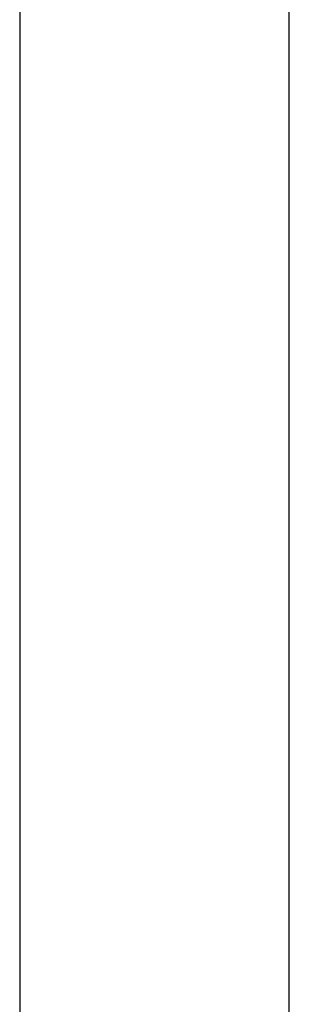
# Model space of a CAD drawing. Header units: metres. Extents: x 391.1 to 427.5, y 12.7 to 29.9.
# Tile 86 of 212: x 407.943 to 408.093, y 19.505 to 20.052. Entities that reach past the tile are written whole.
import ezdxf

# ---------------------------------------------------------------- set-up
doc = ezdxf.new("R2010")
doc.units = ezdxf.units.M
doc.layers.add('A-WALL-____-MCUT', color=7, linetype='Continuous', lineweight=25)
doc.layers.add('A-WALL-____-OTLN', color=7, linetype='Continuous', lineweight=25)

# ---------------------------------------------------------------- blocks, each defined once
blk = doc.blocks.new('Family - Evans P-1-153493-01_CLI_AIRE_PS1')
at = {"layer": 'A-WALL-____-MCUT', "color": 253, "true_color": 0xaaaaaa}
for p, q in [((10.56012, 0.15), (0, 0.15)), ((0, 0), (10.56012, 0))]:
    blk.add_line(p, q, dxfattribs=at)
at = {"layer": 'A-WALL-____-OTLN', "color": 253, "true_color": 0xaaaaaa}
for p, q in [((10.56012, 0.15), (0, 0.15)), ((0, 0), (10.56012, 0))]:
    blk.add_line(p, q, dxfattribs=at)
at = {"layer": 'A-WALL-____-OTLN', "color": 253, "lineweight": 18, "true_color": 0xaaaaaa}
blk.add_line((0, 0), (10.56012, 0), dxfattribs=at)
blk = doc.blocks.new('LONDR55-XX_ZZ-ARQ-CAA-M3D-Londres55_ifc-1-01_CLI_AIRE_PS1')
at = {"layer": 'A-WALL-____-OTLN', "color": 253, "lineweight": 18, "true_color": 0xaaaaaa, "rotation": 270}
blk.add_blockref('Family - Evans P-1-153493-01_CLI_AIRE_PS1', (407.94319, 24.74074), dxfattribs=at)

msp = doc.modelspace()

# ---------------------------------------------------------------- block references
at = {"lineweight": 5}
msp.add_blockref('LONDR55-XX_ZZ-ARQ-CAA-M3D-Londres55_ifc-1-01_CLI_AIRE_PS1', (0, 0), dxfattribs=at)

doc.saveas('drawing.dxf')
